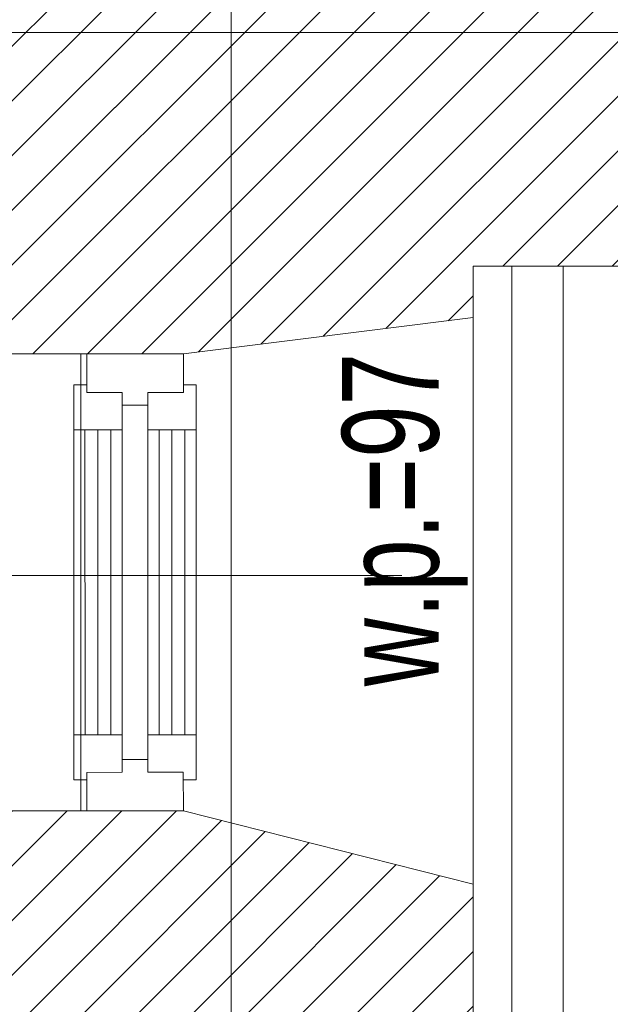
# Model space of a CAD drawing. Header units: millimetres. Extents: x -573548 to 674770, y -210017 to -47794.
# Tile 29 of 234: x 87285 to 88202, y -144929 to -143400. Entities that reach past the tile are written whole.
import ezdxf
from ezdxf.enums import TextEntityAlignment as Align

# ---------------------------------------------------------------- set-up
doc = ezdxf.new("R2010")
doc.units = ezdxf.units.MM
for name, color, linetype, lineweight in [('A.05 RZUT 1 PIĘTRA_is$0$belki nad_Nr_pióra__1', 8, 'Continuous', 9), ('A.05 RZUT 1 PIĘTRA_is$0$Drawing & Figure_Nr_pióra__18', 8, 'Continuous', 9), ('A.05 RZUT 1 PIĘTRA_is$0$Nowe_00 ZMIANY_Nr_pióra__59', 8, 'Continuous', 9), ('A.05 RZUT 1 PIĘTRA_is$0$Nowe_A-OKNA-OPIS_Nr_pióra__59', 8, 'Continuous', 9), ('A.05 RZUT 1 PIĘTRA_is$0$Nowe_A_okno_Nr_pióra__59', 8, 'Continuous', 9), ('A.05 RZUT 1 PIĘTRA_is$0$OSIE_Nr_pióra__1', 8, 'Continuous', 9), ('A.05 RZUT 1 PIĘTRA_is$0$PARAPET_Nr_pióra__7', 8, 'Continuous', 9), ('A.05 RZUT 1 PIĘTRA_is$0$Structural - Bearing_Nr_pióra__21', 8, 'Continuous', 9), ('A.05 RZUT 1 PIĘTRA_is$0$Structural - Grid', 8, 'Continuous', 9), ('A.05 RZUT 1 PIĘTRA_is$0$Structural - Grid_Nr_pióra__17', 8, 'Continuous', 9), ('A.05 RZUT 1 PIĘTRA_is$0$WIDOK_Nr_pióra__1', 8, 'Continuous', 9)]:
    doc.layers.add(name, color=color, linetype=linetype, lineweight=lineweight)
doc.styles.add('A.05 RZUT 1 PIĘTRA_is$0$STYL_AUTOMATYCZNY_1', font='arial.ttf')
doc.styles.add('A.05 RZUT 1 PIĘTRA_is$0$STYL_AUTOMATYCZNY_5', font='arial.ttf', dxfattribs={"width": 0.7})
pattern_1 = [(45, (0, 0), (-42.426407, 42.426407), [])]

# ---------------------------------------------------------------- blocks, each defined once
blk = doc.blocks.new('A.05 RZUT 1 PIĘTRA_is$0$Standardowy znacznik osi_2')
at = {"layer": 'A.05 RZUT 1 PIĘTRA_is$0$Structural - Grid_Nr_pióra__17'}
blk.add_line((1000, 0), (17853.1, 0), dxfattribs=at)
at = {"layer": 'A.05 RZUT 1 PIĘTRA_is$0$Structural - Grid_Nr_pióra__17', "style": 'A.05 RZUT 1 PIĘTRA_is$0$STYL_AUTOMATYCZNY_1'}
for tag, p in [('AC_MarkerText_1_0', (5, -80)), ('AC_MarkerText_1_1', (19358.1, -80))]:
    blk.add_attdef(tag, text='', height=350, rotation=270, dxfattribs=at).set_placement(p, align=Align.TOP_CENTER)
blk = doc.blocks.new('A.05 RZUT 1 PIĘTRA_is$0$Standardowy znacznik osi_3')
at = {"layer": 'A.05 RZUT 1 PIĘTRA_is$0$Structural - Grid_Nr_pióra__17'}
blk.add_line((2962.2, 0), (40906.6, 0), dxfattribs=at)
at = {"layer": 'A.05 RZUT 1 PIĘTRA_is$0$Structural - Grid_Nr_pióra__17', "style": 'A.05 RZUT 1 PIĘTRA_is$0$STYL_AUTOMATYCZNY_1'}
for tag, p in [('AC_MarkerText_1_0', (-250, -335)), ('AC_MarkerText_1_1', (44118.7, -335))]:
    blk.add_attdef(tag, text='', height=350, rotation=180, dxfattribs=at).set_placement(p, align=Align.TOP_CENTER)
blk = doc.blocks.new('A.05 RZUT 1 PIĘTRA_is')
at = {"layer": 'A.05 RZUT 1 PIĘTRA_is$0$Drawing & Figure_Nr_pióra__18'}
h = blk.add_hatch(dxfattribs=at)
h.set_pattern_fill('Common_Brick_0001', color=256, style=0, pattern_type=2)
h.set_pattern_definition(pattern_1)
h.paths.add_polyline_path([(87547.3, -93779), (87547.3, -93919), (87823.3, -93919), (88273.3, -93862.9), (88273.3, -93782.9), (91703.3, -93782.9), (91703.3, -94482.9), (91703.3, -97341), (91703.3, -98112.9), (91554.1, -98112.9), (91554.1, -98242.8), (91554.1, -98502.9), (91644.1, -98502.9), (91644.1, -98860.5), (91644.1, -98887.1), (91671.2, -98887.1), (91671.2, -98912.9), (91774.1, -98912.9), (91774.2, -98862.9), (91784.1, -98862.9), (91784.1, -98532.9), (92084.1, -98532.9), (92084.1, -98041), (92084.1, -98041), (92016.7, -98041), (91846.8, -98041), (91847.8, -97341), (91852.2, -94482.9), (91853.3, -93781.9), (91983.5, -93781.9), (92075.1, -93397.8), (92075.1, -93255.2), (92061.8, -93135.2), (92052.3, -93135.2, -0.383982), (92016.8, -93099.9), (92004.4, -93099.9), (92004.4, -93084.9, 1.205804), (91956.6, -93052.7), (91941.8, -93052.7), (91941.8, -93035.2), (91859.2, -93035.2), (90033.3, -93035.2), (89950.7, -93035.2), (89950.7, -93052.7), (89935.9, -93052.7, 0.263086), (89912.9, -93035.2), (89905, -93035.2, 0.761796), (89897.5, -93091.3), (89897.5, -93106.1), (89450.7, -93106.1), (89003.9, -93106.1), (89003.9, -93091.3, 0.761796), (88996.4, -93035.2), (88988.4, -93035.2, 0.263086), (88965.5, -93052.7), (88950.7, -93052.7), (88950.7, -93035.2), (87547.3, -93035.2), (87547.3, -93661)])
h.paths.add_polyline_path([(91854.1, -98374.7), (91714.1, -98374.7), (91714.1, -98365.3), (91847.9, -98234.7), (91854.1, -98234.7)], flags=0)
h = blk.add_hatch(dxfattribs=at)
h.set_pattern_fill('Common_Brick_0001', color=256, style=0, pattern_type=2)
h.set_pattern_definition(pattern_1)
h.paths.add_polyline_path([(87149, -97622.8), (87149, -97732.8), (87151.2, -98080.2), (87634.2, -98082.8), (87632.7, -98452.8), (88124.1, -98502.9), (88124.2, -98552.9), (88264.1, -98552.8), (88264.1, -98502.9), (90604.1, -98502.9), (90604.1, -98242.8), (90604.1, -98112.9), (90563.3, -98112.9), (90563.3, -97342.9), (90383.3, -97342.9), (90383.3, -98112.9), (88413.3, -98112.9), (88273.3, -98112.9), (88273.3, -97512.9), (88014.1, -97512.9), (88014.1, -97372.9), (88253.3, -97372.9), (88273.3, -97372.9), (88273.3, -96372.9), (88333.3, -96372.9), (88413.3, -96372.9), (88493.3, -96372.9), (89173.3, -96372.9), (89673.3, -96372.9), (89753.3, -96372.9), (89818.3, -96372.9), (89833.3, -96357.9), (89837, -96354.2), (89928.2, -96372.9), (90383.3, -96372.9), (90383.3, -96425.8), (90383.3, -96532.9), (90563.3, -96532.9), (90563.3, -96222.9), (89833.3, -96222.9), (89753.3, -96222.9), (89673.3, -96222.9), (88493.3, -96222.9), (88413.3, -96222.9), (88333.3, -96222.9), (88273.3, -96222.9), (88273.3, -94742.9), (87823.3, -94629), (87673.3, -94629), (87673.3, -94629), (87547.3, -94629), (87547.3, -94769), (87547.3, -95942.8), (87617.3, -95942.8), (87664.1, -95942.8), (87664.1, -97452.8), (87154.4, -97453.2)])
at = {"layer": 'A.05 RZUT 1 PIĘTRA_is$0$belki nad_Nr_pióra__1'}
blk.add_line((88333.3, -93782.9), (88333.3, -98112.9), dxfattribs=at)
at = {"layer": 'A.05 RZUT 1 PIĘTRA_is$0$Nowe_00 ZMIANY_Nr_pióra__59', "flags": 128}
blk.add_lwpolyline([(80832.4, -93582.9), (87547.3, -93582.9), (87547.3, -93919), (87664.1, -93919), (87664.1, -94629), (87547.3, -94629), (87547.3, -94769), (87547.3, -95942.8), (87664.1, -95942.8), (87664.1, -97452.8), (80832.4, -97452.8)], close=True, dxfattribs=at)
at = {"layer": 'A.05 RZUT 1 PIĘTRA_is$0$Nowe_A-OKNA-OPIS_Nr_pióra__59'}
blk.add_line((88162.8, -94263.2), (86957.7, -94263.2), dxfattribs=at)
at = {"layer": 'A.05 RZUT 1 PIĘTRA_is$0$Nowe_A_okno_Nr_pióra__59'}
for points in [[(87673.3, -93919), (87823.3, -93919), (87823.3, -93979), (87768.3, -93979), (87768.3, -93999), (87728.3, -93999), (87728.3, -93979), (87673.3, -93979)], [(87653.3, -94037.2), (87728.3, -94037.2), (87728.3, -93979), (87673.3, -93979), (87673.3, -93967.2), (87653.3, -93967.2)], [(87843.3, -94037.2), (87768.3, -94037.2), (87768.3, -93979), (87823.3, -93979), (87823.3, -93967.2), (87843.3, -93967.2)], [(87653.2, -94510.9), (87728.2, -94510.8), (87728.2, -94569), (87673.3, -94569.1), (87673.3, -94580.9), (87653.3, -94580.9)], [(87843.2, -94510.8), (87768.2, -94510.8), (87768.2, -94569), (87823.2, -94569), (87823.2, -94580.8), (87843.2, -94580.8)], [(87673.3, -94629), (87823.3, -94629), (87823.2, -94569), (87768.2, -94569), (87768.2, -94549), (87728.2, -94549), (87728.2, -94569), (87673.3, -94569.1)]]:
    blk.add_lwpolyline(points, close=True, dxfattribs=at)
for points in [[(87653.1, -94510.9), (87653.3, -94037.2)], [(87670.5, -94037.2), (87670.6, -94510.9)], [(87690.5, -94037.2), (87690.6, -94510.9)], [(87710.5, -94037.2), (87710.6, -94510.9)], [(87728.3, -94037.2), (87728.1, -94510.9)], [(87768.3, -94037.2), (87768.1, -94510.9)], [(87785.5, -94037.2), (87785.6, -94510.9)], [(87805.5, -94037.2), (87805.6, -94510.9)], [(87825.5, -94037.2), (87825.6, -94510.9)], [(87843.1, -94510.9), (87843.3, -94037.2)]]:
    blk.add_lwpolyline(points, dxfattribs=at)
at = {"layer": 'A.05 RZUT 1 PIĘTRA_is$0$OSIE_Nr_pióra__1'}
blk.add_line((88413.3, -93782.9), (88413.3, -98113.4), dxfattribs=at)
at = {"layer": 'A.05 RZUT 1 PIĘTRA_is$0$Structural - Bearing_Nr_pióra__21'}
for p, q in [((88273.3, -93782.9), (88273.3, -93862.9)), ((91703.3, -93782.9), (88273.3, -93782.9)), ((88273.3, -93862.9), (87823.3, -93919)), ((87823.3, -93919), (87547.3, -93919)), ((87823.3, -94629), (87547.3, -94629)), ((88273.3, -94742.9), (87823.3, -94629)), ((88273.3, -94742.9), (88273.3, -96222.9))]:
    blk.add_line(p, q, dxfattribs=at)
at = {"layer": 'A.05 RZUT 1 PIĘTRA_is$0$WIDOK_Nr_pióra__1'}
blk.add_line((88273.3, -93862.9), (88273.3, -94742.9), dxfattribs=at)
at = {"layer": 'A.05 RZUT 1 PIĘTRA_is$0$Structural - Grid', "zscale": 1000}
for name, p, rotation in [('A.05 RZUT 1 PIĘTRA_is$0$Standardowy znacznik osi_2', (87897.3, -108395.1), 90), ('A.05 RZUT 1 PIĘTRA_is$0$Standardowy znacznik osi_3', (121686.6, -93420.2), 180)]:
    blk.add_blockref(name, p, dxfattribs=dict(at, rotation=rotation))
at = {"layer": 'A.05 RZUT 1 PIĘTRA_is$0$PARAPET_Nr_pióra__7', "insert": (88167.3, -94176.5), "char_height": 150, "attachment_point": 5, "rotation": 90, "style": 'A.05 RZUT 1 PIĘTRA_is$0$STYL_AUTOMATYCZNY_5'}
blk.add_mtext('\\A1;{\\pqc;\\fArial|b0|i0|c238|p0;\\W0.700000;w.p.=97}', dxfattribs=at)

msp = doc.modelspace()

# ---------------------------------------------------------------- block references
at = {"color": 150}
msp.add_blockref('A.05 RZUT 1 PIĘTRA_is', (-284.4, -50000), dxfattribs=at)

doc.saveas('drawing.dxf')
